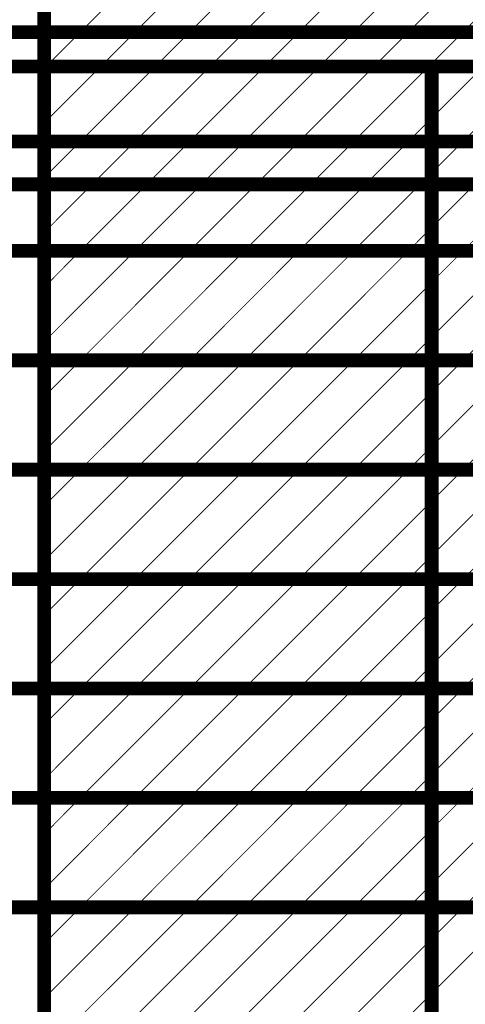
# Model space of a CAD drawing. Header units: inches. Extents: x -6 to 11.2, y -2.2 to 8.3.
# Tile 9 of 256: x -1.339 to -0.855, y -0.555 to 0.514. Entities that reach past the tile are written whole.
import ezdxf

# ---------------------------------------------------------------- set-up
doc = ezdxf.new("R2010")
doc.units = ezdxf.units.IN
doc.header["$MEASUREMENT"] = 0
doc.layers.add('Drill Drawing', color=1, linetype='Continuous')
doc.layers.add('Notes', color=56, linetype='Continuous')

msp = doc.modelspace()

# ---------------------------------------------------------------- linework, layer by layer
at = {"layer": 'Drill Drawing'}
for points in [[(-5.5772, 0.4635, 0.015, 0.015, 0), (-0.3454, 0.4635, 0.015, 0.015, 0)], [(-0.8912, -1.5837, 0.015, 0.015, 0), (-0.8912, 0.4635, 0.015, 0.015, 0)], [(-5.5772, 0.3356, 0.015, 0.015, 0), (-0.3454, 0.3356, 0.015, 0.015, 0)]]:
    msp.add_lwpolyline(points, format="xyseb", dxfattribs=at)
msp.add_lwpolyline([(-0.8949, 0.4635, 0.0075, 0.0075, 1), (-0.8874, 0.4635, 0.0075, 0.0075, 1)], format="xyseb", close=True, dxfattribs=at)
at = {"layer": 'Notes'}
for points in [[(-1.3123, -1.5184, 0.015, 0.015, 0), (-1.3123, 1.0948, 0.015, 0.015, 0)], [(-1.2729, 0.5009, 0.001, 0.001, 0), (-1.1541, 0.6197, 0.001, 0.001, 0)], [(-1.2135, 0.5009, 0.001, 0.001, 0), (-1.0947, 0.6197, 0.001, 0.001, 0)], [(-1.1541, 0.5009, 0.001, 0.001, 0), (-1.0353, 0.6197, 0.001, 0.001, 0)], [(-1.0947, 0.5009, 0.001, 0.001, 0), (-0.9759, 0.6197, 0.001, 0.001, 0)], [(-1.0353, 0.5009, 0.001, 0.001, 0), (-0.9165, 0.6197, 0.001, 0.001, 0)], [(-0.9759, 0.5009, 0.001, 0.001, 0), (-0.8571, 0.6197, 0.001, 0.001, 0)], [(-0.9165, 0.5009, 0.001, 0.001, 0), (-0.7977, 0.6197, 0.001, 0.001, 0)], [(-0.8571, 0.5009, 0.001, 0.001, 0), (-0.7383, 0.6197, 0.001, 0.001, 0)], [(-1.8766, 0.5009, 0.015, 0.015, 0), (-1.3123, 0.5009, 0.015, 0.015, 0)], [(-1.3123, 0.5009, 0.015, 0.015, 0), (-0.2038, 0.5009, 0.015, 0.015, 0)], [(-1.3123, 0.402, 0.001, 0.001, 0), (-1.2135, 0.5009, 0.001, 0.001, 0)], [(-1.3123, 0.4614, 0.001, 0.001, 0), (-1.2729, 0.5009, 0.001, 0.001, 0)], [(-1.2729, 0.3821, 0.001, 0.001, 0), (-1.1541, 0.5009, 0.001, 0.001, 0)], [(-1.2135, 0.3821, 0.001, 0.001, 0), (-1.0947, 0.5009, 0.001, 0.001, 0)], [(-1.1541, 0.3821, 0.001, 0.001, 0), (-1.0353, 0.5009, 0.001, 0.001, 0)], [(-1.0947, 0.3821, 0.001, 0.001, 0), (-0.9759, 0.5009, 0.001, 0.001, 0)], [(-1.0353, 0.3821, 0.001, 0.001, 0), (-0.9165, 0.5009, 0.001, 0.001, 0)], [(-0.9759, 0.3821, 0.001, 0.001, 0), (-0.8571, 0.5009, 0.001, 0.001, 0)], [(-0.9165, 0.3821, 0.001, 0.001, 0), (-0.7977, 0.5009, 0.001, 0.001, 0)], [(-0.8571, 0.3821, 0.001, 0.001, 0), (-0.7383, 0.5009, 0.001, 0.001, 0)], [(-1.8766, 0.3821, 0.015, 0.015, 0), (-1.3123, 0.3821, 0.015, 0.015, 0)], [(-1.3123, 0.3821, 0.015, 0.015, 0), (-0.2038, 0.3821, 0.015, 0.015, 0)], [(-1.3123, 0.2832, 0.001, 0.001, 0), (-1.2135, 0.3821, 0.001, 0.001, 0)], [(-1.3123, 0.3426, 0.001, 0.001, 0), (-1.2729, 0.3821, 0.001, 0.001, 0)], [(-1.2729, 0.2633, 0.001, 0.001, 0), (-1.1541, 0.3821, 0.001, 0.001, 0)], [(-1.2135, 0.2633, 0.001, 0.001, 0), (-1.0947, 0.3821, 0.001, 0.001, 0)], [(-1.1541, 0.2633, 0.001, 0.001, 0), (-1.0353, 0.3821, 0.001, 0.001, 0)], [(-1.0947, 0.2633, 0.001, 0.001, 0), (-0.9759, 0.3821, 0.001, 0.001, 0)], [(-1.0353, 0.2633, 0.001, 0.001, 0), (-0.9165, 0.3821, 0.001, 0.001, 0)], [(-0.9759, 0.2633, 0.001, 0.001, 0), (-0.8571, 0.3821, 0.001, 0.001, 0)], [(-0.9165, 0.2633, 0.001, 0.001, 0), (-0.7977, 0.3821, 0.001, 0.001, 0)], [(-0.8571, 0.2633, 0.001, 0.001, 0), (-0.7383, 0.3821, 0.001, 0.001, 0)], [(-1.8766, 0.2633, 0.015, 0.015, 0), (-1.3123, 0.2633, 0.015, 0.015, 0)], [(-1.3123, 0.2633, 0.015, 0.015, 0), (-0.2038, 0.2633, 0.015, 0.015, 0)], [(-1.3123, 0.1645, 0.001, 0.001, 0), (-1.2135, 0.2633, 0.001, 0.001, 0)], [(-1.3123, 0.2238, 0.001, 0.001, 0), (-1.2729, 0.2633, 0.001, 0.001, 0)], [(-1.2729, 0.1445, 0.001, 0.001, 0), (-1.1541, 0.2633, 0.001, 0.001, 0)], [(-1.2135, 0.1445, 0.001, 0.001, 0), (-1.0947, 0.2633, 0.001, 0.001, 0)], [(-1.1541, 0.1445, 0.001, 0.001, 0), (-1.0353, 0.2633, 0.001, 0.001, 0)], [(-1.0947, 0.1445, 0.001, 0.001, 0), (-0.9759, 0.2633, 0.001, 0.001, 0)], [(-1.0353, 0.1445, 0.001, 0.001, 0), (-0.9165, 0.2633, 0.001, 0.001, 0)], [(-0.9759, 0.1445, 0.001, 0.001, 0), (-0.8571, 0.2633, 0.001, 0.001, 0)], [(-0.9165, 0.1445, 0.001, 0.001, 0), (-0.7977, 0.2633, 0.001, 0.001, 0)], [(-0.8571, 0.1445, 0.001, 0.001, 0), (-0.7383, 0.2633, 0.001, 0.001, 0)], [(-1.8766, 0.1445, 0.015, 0.015, 0), (-1.3123, 0.1445, 0.015, 0.015, 0)], [(-1.3123, 0.1445, 0.015, 0.015, 0), (-0.2038, 0.1445, 0.015, 0.015, 0)], [(-1.3123, 0.0457, 0.001, 0.001, 0), (-1.2135, 0.1445, 0.001, 0.001, 0)], [(-1.3123, 0.1051, 0.001, 0.001, 0), (-1.2729, 0.1445, 0.001, 0.001, 0)], [(-1.2729, 0.0258, 0.001, 0.001, 0), (-1.1541, 0.1445, 0.001, 0.001, 0)], [(-1.2135, 0.0258, 0.001, 0.001, 0), (-1.0947, 0.1445, 0.001, 0.001, 0)], [(-1.1541, 0.0258, 0.001, 0.001, 0), (-1.0353, 0.1445, 0.001, 0.001, 0)], [(-1.0947, 0.0258, 0.001, 0.001, 0), (-0.9759, 0.1445, 0.001, 0.001, 0)], [(-1.0353, 0.0258, 0.001, 0.001, 0), (-0.9165, 0.1445, 0.001, 0.001, 0)], [(-0.9759, 0.0258, 0.001, 0.001, 0), (-0.8571, 0.1445, 0.001, 0.001, 0)], [(-0.9165, 0.0258, 0.001, 0.001, 0), (-0.7977, 0.1445, 0.001, 0.001, 0)], [(-0.8571, 0.0258, 0.001, 0.001, 0), (-0.7383, 0.1445, 0.001, 0.001, 0)], [(-1.8766, 0.0258, 0.015, 0.015, 0), (-1.3123, 0.0258, 0.015, 0.015, 0)], [(-1.3123, 0.0258, 0.015, 0.015, 0), (-0.2038, 0.0258, 0.015, 0.015, 0)], [(-1.3123, -0.0731, 0.001, 0.001, 0), (-1.2135, 0.0258, 0.001, 0.001, 0)], [(-1.3123, -0.0137, 0.001, 0.001, 0), (-1.2729, 0.0258, 0.001, 0.001, 0)], [(-1.2729, -0.093, 0.001, 0.001, 0), (-1.1541, 0.0258, 0.001, 0.001, 0)], [(-1.2135, -0.093, 0.001, 0.001, 0), (-1.0947, 0.0258, 0.001, 0.001, 0)], [(-1.1541, -0.093, 0.001, 0.001, 0), (-1.0353, 0.0258, 0.001, 0.001, 0)], [(-1.0947, -0.093, 0.001, 0.001, 0), (-0.9759, 0.0258, 0.001, 0.001, 0)], [(-1.0353, -0.093, 0.001, 0.001, 0), (-0.9165, 0.0258, 0.001, 0.001, 0)], [(-0.9759, -0.093, 0.001, 0.001, 0), (-0.8571, 0.0258, 0.001, 0.001, 0)], [(-0.9165, -0.093, 0.001, 0.001, 0), (-0.7977, 0.0258, 0.001, 0.001, 0)], [(-0.8571, -0.093, 0.001, 0.001, 0), (-0.7383, 0.0258, 0.001, 0.001, 0)], [(-1.8766, -0.093, 0.015, 0.015, 0), (-1.3123, -0.093, 0.015, 0.015, 0)], [(-1.3123, -0.093, 0.015, 0.015, 0), (-0.2038, -0.093, 0.015, 0.015, 0)], [(-1.3123, -0.1919, 0.001, 0.001, 0), (-1.2135, -0.093, 0.001, 0.001, 0)], [(-1.3123, -0.1325, 0.001, 0.001, 0), (-1.2729, -0.093, 0.001, 0.001, 0)], [(-1.2729, -0.2118, 0.001, 0.001, 0), (-1.1541, -0.093, 0.001, 0.001, 0)], [(-1.2135, -0.2118, 0.001, 0.001, 0), (-1.0947, -0.093, 0.001, 0.001, 0)], [(-1.1541, -0.2118, 0.001, 0.001, 0), (-1.0353, -0.093, 0.001, 0.001, 0)], [(-1.0947, -0.2118, 0.001, 0.001, 0), (-0.9759, -0.093, 0.001, 0.001, 0)], [(-1.0353, -0.2118, 0.001, 0.001, 0), (-0.9165, -0.093, 0.001, 0.001, 0)], [(-0.9759, -0.2118, 0.001, 0.001, 0), (-0.8571, -0.093, 0.001, 0.001, 0)], [(-0.9165, -0.2118, 0.001, 0.001, 0), (-0.7977, -0.093, 0.001, 0.001, 0)], [(-0.8571, -0.2118, 0.001, 0.001, 0), (-0.7383, -0.093, 0.001, 0.001, 0)], [(-1.8766, -0.2118, 0.015, 0.015, 0), (-1.3123, -0.2118, 0.015, 0.015, 0)], [(-1.3123, -0.2118, 0.015, 0.015, 0), (-0.2038, -0.2118, 0.015, 0.015, 0)], [(-1.3123, -0.3107, 0.001, 0.001, 0), (-1.2135, -0.2118, 0.001, 0.001, 0)], [(-1.3123, -0.2513, 0.001, 0.001, 0), (-1.2729, -0.2118, 0.001, 0.001, 0)], [(-1.2729, -0.3306, 0.001, 0.001, 0), (-1.1541, -0.2118, 0.001, 0.001, 0)], [(-1.2135, -0.3306, 0.001, 0.001, 0), (-1.0947, -0.2118, 0.001, 0.001, 0)], [(-1.1541, -0.3306, 0.001, 0.001, 0), (-1.0353, -0.2118, 0.001, 0.001, 0)], [(-1.0947, -0.3306, 0.001, 0.001, 0), (-0.9759, -0.2118, 0.001, 0.001, 0)], [(-1.0353, -0.3306, 0.001, 0.001, 0), (-0.9165, -0.2118, 0.001, 0.001, 0)], [(-0.9759, -0.3306, 0.001, 0.001, 0), (-0.8571, -0.2118, 0.001, 0.001, 0)], [(-0.9165, -0.3306, 0.001, 0.001, 0), (-0.7977, -0.2118, 0.001, 0.001, 0)], [(-0.8571, -0.3306, 0.001, 0.001, 0), (-0.7383, -0.2118, 0.001, 0.001, 0)], [(-1.8766, -0.3306, 0.015, 0.015, 0), (-1.3123, -0.3306, 0.015, 0.015, 0)], [(-1.3123, -0.3306, 0.015, 0.015, 0), (-0.2038, -0.3306, 0.015, 0.015, 0)], [(-1.3123, -0.4295, 0.001, 0.001, 0), (-1.2135, -0.3306, 0.001, 0.001, 0)], [(-1.3123, -0.3701, 0.001, 0.001, 0), (-1.2729, -0.3306, 0.001, 0.001, 0)], [(-1.2729, -0.4494, 0.001, 0.001, 0), (-1.1541, -0.3306, 0.001, 0.001, 0)], [(-1.2135, -0.4494, 0.001, 0.001, 0), (-1.0947, -0.3306, 0.001, 0.001, 0)], [(-1.1541, -0.4494, 0.001, 0.001, 0), (-1.0353, -0.3306, 0.001, 0.001, 0)], [(-1.0947, -0.4494, 0.001, 0.001, 0), (-0.9759, -0.3306, 0.001, 0.001, 0)], [(-1.0353, -0.4494, 0.001, 0.001, 0), (-0.9165, -0.3306, 0.001, 0.001, 0)], [(-0.9759, -0.4494, 0.001, 0.001, 0), (-0.8571, -0.3306, 0.001, 0.001, 0)], [(-0.9165, -0.4494, 0.001, 0.001, 0), (-0.7977, -0.3306, 0.001, 0.001, 0)], [(-0.8571, -0.4494, 0.001, 0.001, 0), (-0.7383, -0.3306, 0.001, 0.001, 0)], [(-1.8766, -0.4494, 0.015, 0.015, 0), (-1.3123, -0.4494, 0.015, 0.015, 0)], [(-1.3123, -0.4494, 0.015, 0.015, 0), (-0.2038, -0.4494, 0.015, 0.015, 0)], [(-1.3123, -0.5482, 0.001, 0.001, 0), (-1.2135, -0.4494, 0.001, 0.001, 0)], [(-1.3123, -0.4888, 0.001, 0.001, 0), (-1.2729, -0.4494, 0.001, 0.001, 0)], [(-1.2729, -0.5681, 0.001, 0.001, 0), (-1.1541, -0.4494, 0.001, 0.001, 0)], [(-1.2135, -0.5681, 0.001, 0.001, 0), (-1.0947, -0.4494, 0.001, 0.001, 0)], [(-1.1541, -0.5681, 0.001, 0.001, 0), (-1.0353, -0.4494, 0.001, 0.001, 0)], [(-1.0947, -0.5681, 0.001, 0.001, 0), (-0.9759, -0.4494, 0.001, 0.001, 0)], [(-1.0353, -0.5681, 0.001, 0.001, 0), (-0.9165, -0.4494, 0.001, 0.001, 0)], [(-0.9759, -0.5681, 0.001, 0.001, 0), (-0.8571, -0.4494, 0.001, 0.001, 0)], [(-0.9165, -0.5681, 0.001, 0.001, 0), (-0.7977, -0.4494, 0.001, 0.001, 0)]]:
    msp.add_lwpolyline(points, format="xyseb", dxfattribs=at)
for points in [[(-1.3161, 0.5009, 0.0075, 0.0075, 1), (-1.3086, 0.5009, 0.0075, 0.0075, 1)], [(-1.3161, 0.5009, 0.0075, 0.0075, 1), (-1.3086, 0.5009, 0.0075, 0.0075, 1)], [(-1.2731, 0.5009, 0.0005, 0.0005, 1), (-1.2726, 0.5009, 0.0005, 0.0005, 1)], [(-1.2731, 0.5009, 0.0005, 0.0005, 1), (-1.2726, 0.5009, 0.0005, 0.0005, 1)], [(-1.2137, 0.5009, 0.0005, 0.0005, 1), (-1.2132, 0.5009, 0.0005, 0.0005, 1)], [(-1.2137, 0.5009, 0.0005, 0.0005, 1), (-1.2132, 0.5009, 0.0005, 0.0005, 1)], [(-1.1543, 0.5009, 0.0005, 0.0005, 1), (-1.1538, 0.5009, 0.0005, 0.0005, 1)], [(-1.1543, 0.5009, 0.0005, 0.0005, 1), (-1.1538, 0.5009, 0.0005, 0.0005, 1)], [(-1.0949, 0.5009, 0.0005, 0.0005, 1), (-1.0944, 0.5009, 0.0005, 0.0005, 1)], [(-1.0949, 0.5009, 0.0005, 0.0005, 1), (-1.0944, 0.5009, 0.0005, 0.0005, 1)], [(-1.0356, 0.5009, 0.0005, 0.0005, 1), (-1.0351, 0.5009, 0.0005, 0.0005, 1)], [(-1.0356, 0.5009, 0.0005, 0.0005, 1), (-1.0351, 0.5009, 0.0005, 0.0005, 1)], [(-0.9762, 0.5009, 0.0005, 0.0005, 1), (-0.9757, 0.5009, 0.0005, 0.0005, 1)], [(-0.9762, 0.5009, 0.0005, 0.0005, 1), (-0.9757, 0.5009, 0.0005, 0.0005, 1)], [(-0.9168, 0.5009, 0.0005, 0.0005, 1), (-0.9163, 0.5009, 0.0005, 0.0005, 1)], [(-0.9168, 0.5009, 0.0005, 0.0005, 1), (-0.9163, 0.5009, 0.0005, 0.0005, 1)], [(-0.8574, 0.5009, 0.0005, 0.0005, 1), (-0.8569, 0.5009, 0.0005, 0.0005, 1)], [(-0.8574, 0.5009, 0.0005, 0.0005, 1), (-0.8569, 0.5009, 0.0005, 0.0005, 1)], [(-1.3126, 0.4614, 0.0005, 0.0005, 1), (-1.3121, 0.4614, 0.0005, 0.0005, 1)], [(-1.3126, 0.402, 0.0005, 0.0005, 1), (-1.3121, 0.402, 0.0005, 0.0005, 1)], [(-1.3161, 0.3821, 0.0075, 0.0075, 1), (-1.3086, 0.3821, 0.0075, 0.0075, 1)], [(-1.3161, 0.3821, 0.0075, 0.0075, 1), (-1.3086, 0.3821, 0.0075, 0.0075, 1)], [(-1.2731, 0.3821, 0.0005, 0.0005, 1), (-1.2726, 0.3821, 0.0005, 0.0005, 1)], [(-1.2731, 0.3821, 0.0005, 0.0005, 1), (-1.2726, 0.3821, 0.0005, 0.0005, 1)], [(-1.2137, 0.3821, 0.0005, 0.0005, 1), (-1.2132, 0.3821, 0.0005, 0.0005, 1)], [(-1.2137, 0.3821, 0.0005, 0.0005, 1), (-1.2132, 0.3821, 0.0005, 0.0005, 1)], [(-1.1543, 0.3821, 0.0005, 0.0005, 1), (-1.1538, 0.3821, 0.0005, 0.0005, 1)], [(-1.1543, 0.3821, 0.0005, 0.0005, 1), (-1.1538, 0.3821, 0.0005, 0.0005, 1)], [(-1.0949, 0.3821, 0.0005, 0.0005, 1), (-1.0944, 0.3821, 0.0005, 0.0005, 1)], [(-1.0949, 0.3821, 0.0005, 0.0005, 1), (-1.0944, 0.3821, 0.0005, 0.0005, 1)], [(-1.0356, 0.3821, 0.0005, 0.0005, 1), (-1.0351, 0.3821, 0.0005, 0.0005, 1)], [(-1.0356, 0.3821, 0.0005, 0.0005, 1), (-1.0351, 0.3821, 0.0005, 0.0005, 1)], [(-0.9762, 0.3821, 0.0005, 0.0005, 1), (-0.9757, 0.3821, 0.0005, 0.0005, 1)], [(-0.9762, 0.3821, 0.0005, 0.0005, 1), (-0.9757, 0.3821, 0.0005, 0.0005, 1)], [(-0.9168, 0.3821, 0.0005, 0.0005, 1), (-0.9163, 0.3821, 0.0005, 0.0005, 1)], [(-0.9168, 0.3821, 0.0005, 0.0005, 1), (-0.9163, 0.3821, 0.0005, 0.0005, 1)], [(-0.8574, 0.3821, 0.0005, 0.0005, 1), (-0.8569, 0.3821, 0.0005, 0.0005, 1)], [(-0.8574, 0.3821, 0.0005, 0.0005, 1), (-0.8569, 0.3821, 0.0005, 0.0005, 1)], [(-1.3126, 0.3426, 0.0005, 0.0005, 1), (-1.3121, 0.3426, 0.0005, 0.0005, 1)], [(-1.3126, 0.2832, 0.0005, 0.0005, 1), (-1.3121, 0.2832, 0.0005, 0.0005, 1)], [(-1.3161, 0.2633, 0.0075, 0.0075, 1), (-1.3086, 0.2633, 0.0075, 0.0075, 1)], [(-1.3161, 0.2633, 0.0075, 0.0075, 1), (-1.3086, 0.2633, 0.0075, 0.0075, 1)], [(-1.2731, 0.2633, 0.0005, 0.0005, 1), (-1.2726, 0.2633, 0.0005, 0.0005, 1)], [(-1.2731, 0.2633, 0.0005, 0.0005, 1), (-1.2726, 0.2633, 0.0005, 0.0005, 1)], [(-1.2137, 0.2633, 0.0005, 0.0005, 1), (-1.2132, 0.2633, 0.0005, 0.0005, 1)], [(-1.2137, 0.2633, 0.0005, 0.0005, 1), (-1.2132, 0.2633, 0.0005, 0.0005, 1)], [(-1.1543, 0.2633, 0.0005, 0.0005, 1), (-1.1538, 0.2633, 0.0005, 0.0005, 1)], [(-1.1543, 0.2633, 0.0005, 0.0005, 1), (-1.1538, 0.2633, 0.0005, 0.0005, 1)], [(-1.0949, 0.2633, 0.0005, 0.0005, 1), (-1.0944, 0.2633, 0.0005, 0.0005, 1)], [(-1.0949, 0.2633, 0.0005, 0.0005, 1), (-1.0944, 0.2633, 0.0005, 0.0005, 1)], [(-1.0356, 0.2633, 0.0005, 0.0005, 1), (-1.0351, 0.2633, 0.0005, 0.0005, 1)], [(-1.0356, 0.2633, 0.0005, 0.0005, 1), (-1.0351, 0.2633, 0.0005, 0.0005, 1)], [(-0.9762, 0.2633, 0.0005, 0.0005, 1), (-0.9757, 0.2633, 0.0005, 0.0005, 1)], [(-0.9762, 0.2633, 0.0005, 0.0005, 1), (-0.9757, 0.2633, 0.0005, 0.0005, 1)], [(-0.9168, 0.2633, 0.0005, 0.0005, 1), (-0.9163, 0.2633, 0.0005, 0.0005, 1)], [(-0.9168, 0.2633, 0.0005, 0.0005, 1), (-0.9163, 0.2633, 0.0005, 0.0005, 1)], [(-0.8574, 0.2633, 0.0005, 0.0005, 1), (-0.8569, 0.2633, 0.0005, 0.0005, 1)], [(-0.8574, 0.2633, 0.0005, 0.0005, 1), (-0.8569, 0.2633, 0.0005, 0.0005, 1)], [(-1.3126, 0.2238, 0.0005, 0.0005, 1), (-1.3121, 0.2238, 0.0005, 0.0005, 1)], [(-1.3126, 0.1645, 0.0005, 0.0005, 1), (-1.3121, 0.1645, 0.0005, 0.0005, 1)], [(-1.3161, 0.1445, 0.0075, 0.0075, 1), (-1.3086, 0.1445, 0.0075, 0.0075, 1)], [(-1.3161, 0.1445, 0.0075, 0.0075, 1), (-1.3086, 0.1445, 0.0075, 0.0075, 1)], [(-1.2731, 0.1445, 0.0005, 0.0005, 1), (-1.2726, 0.1445, 0.0005, 0.0005, 1)], [(-1.2731, 0.1445, 0.0005, 0.0005, 1), (-1.2726, 0.1445, 0.0005, 0.0005, 1)], [(-1.2137, 0.1445, 0.0005, 0.0005, 1), (-1.2132, 0.1445, 0.0005, 0.0005, 1)], [(-1.2137, 0.1445, 0.0005, 0.0005, 1), (-1.2132, 0.1445, 0.0005, 0.0005, 1)], [(-1.1543, 0.1445, 0.0005, 0.0005, 1), (-1.1538, 0.1445, 0.0005, 0.0005, 1)], [(-1.1543, 0.1445, 0.0005, 0.0005, 1), (-1.1538, 0.1445, 0.0005, 0.0005, 1)], [(-1.0949, 0.1445, 0.0005, 0.0005, 1), (-1.0944, 0.1445, 0.0005, 0.0005, 1)], [(-1.0949, 0.1445, 0.0005, 0.0005, 1), (-1.0944, 0.1445, 0.0005, 0.0005, 1)], [(-1.0356, 0.1445, 0.0005, 0.0005, 1), (-1.0351, 0.1445, 0.0005, 0.0005, 1)], [(-1.0356, 0.1445, 0.0005, 0.0005, 1), (-1.0351, 0.1445, 0.0005, 0.0005, 1)], [(-0.9762, 0.1445, 0.0005, 0.0005, 1), (-0.9757, 0.1445, 0.0005, 0.0005, 1)], [(-0.9762, 0.1445, 0.0005, 0.0005, 1), (-0.9757, 0.1445, 0.0005, 0.0005, 1)], [(-0.9168, 0.1445, 0.0005, 0.0005, 1), (-0.9163, 0.1445, 0.0005, 0.0005, 1)], [(-0.9168, 0.1445, 0.0005, 0.0005, 1), (-0.9163, 0.1445, 0.0005, 0.0005, 1)], [(-0.8574, 0.1445, 0.0005, 0.0005, 1), (-0.8569, 0.1445, 0.0005, 0.0005, 1)], [(-0.8574, 0.1445, 0.0005, 0.0005, 1), (-0.8569, 0.1445, 0.0005, 0.0005, 1)], [(-1.3126, 0.1051, 0.0005, 0.0005, 1), (-1.3121, 0.1051, 0.0005, 0.0005, 1)], [(-1.3126, 0.0457, 0.0005, 0.0005, 1), (-1.3121, 0.0457, 0.0005, 0.0005, 1)], [(-1.3161, 0.0258, 0.0075, 0.0075, 1), (-1.3086, 0.0258, 0.0075, 0.0075, 1)], [(-1.3161, 0.0258, 0.0075, 0.0075, 1), (-1.3086, 0.0258, 0.0075, 0.0075, 1)], [(-1.2731, 0.0258, 0.0005, 0.0005, 1), (-1.2726, 0.0258, 0.0005, 0.0005, 1)], [(-1.2731, 0.0258, 0.0005, 0.0005, 1), (-1.2726, 0.0258, 0.0005, 0.0005, 1)], [(-1.2137, 0.0258, 0.0005, 0.0005, 1), (-1.2132, 0.0258, 0.0005, 0.0005, 1)], [(-1.2137, 0.0258, 0.0005, 0.0005, 1), (-1.2132, 0.0258, 0.0005, 0.0005, 1)], [(-1.1543, 0.0258, 0.0005, 0.0005, 1), (-1.1538, 0.0258, 0.0005, 0.0005, 1)], [(-1.1543, 0.0258, 0.0005, 0.0005, 1), (-1.1538, 0.0258, 0.0005, 0.0005, 1)], [(-1.0949, 0.0258, 0.0005, 0.0005, 1), (-1.0944, 0.0258, 0.0005, 0.0005, 1)], [(-1.0949, 0.0258, 0.0005, 0.0005, 1), (-1.0944, 0.0258, 0.0005, 0.0005, 1)], [(-1.0356, 0.0258, 0.0005, 0.0005, 1), (-1.0351, 0.0258, 0.0005, 0.0005, 1)], [(-1.0356, 0.0258, 0.0005, 0.0005, 1), (-1.0351, 0.0258, 0.0005, 0.0005, 1)], [(-0.9762, 0.0258, 0.0005, 0.0005, 1), (-0.9757, 0.0258, 0.0005, 0.0005, 1)], [(-0.9762, 0.0258, 0.0005, 0.0005, 1), (-0.9757, 0.0258, 0.0005, 0.0005, 1)], [(-0.9168, 0.0258, 0.0005, 0.0005, 1), (-0.9163, 0.0258, 0.0005, 0.0005, 1)], [(-0.9168, 0.0258, 0.0005, 0.0005, 1), (-0.9163, 0.0258, 0.0005, 0.0005, 1)], [(-0.8574, 0.0258, 0.0005, 0.0005, 1), (-0.8569, 0.0258, 0.0005, 0.0005, 1)], [(-0.8574, 0.0258, 0.0005, 0.0005, 1), (-0.8569, 0.0258, 0.0005, 0.0005, 1)], [(-1.3126, -0.0137, 0.0005, 0.0005, 1), (-1.3121, -0.0137, 0.0005, 0.0005, 1)], [(-1.3126, -0.0731, 0.0005, 0.0005, 1), (-1.3121, -0.0731, 0.0005, 0.0005, 1)], [(-1.3161, -0.093, 0.0075, 0.0075, 1), (-1.3086, -0.093, 0.0075, 0.0075, 1)], [(-1.3161, -0.093, 0.0075, 0.0075, 1), (-1.3086, -0.093, 0.0075, 0.0075, 1)], [(-1.2731, -0.093, 0.0005, 0.0005, 1), (-1.2726, -0.093, 0.0005, 0.0005, 1)], [(-1.2731, -0.093, 0.0005, 0.0005, 1), (-1.2726, -0.093, 0.0005, 0.0005, 1)], [(-1.2137, -0.093, 0.0005, 0.0005, 1), (-1.2132, -0.093, 0.0005, 0.0005, 1)], [(-1.2137, -0.093, 0.0005, 0.0005, 1), (-1.2132, -0.093, 0.0005, 0.0005, 1)], [(-1.1543, -0.093, 0.0005, 0.0005, 1), (-1.1538, -0.093, 0.0005, 0.0005, 1)], [(-1.1543, -0.093, 0.0005, 0.0005, 1), (-1.1538, -0.093, 0.0005, 0.0005, 1)], [(-1.0949, -0.093, 0.0005, 0.0005, 1), (-1.0944, -0.093, 0.0005, 0.0005, 1)], [(-1.0949, -0.093, 0.0005, 0.0005, 1), (-1.0944, -0.093, 0.0005, 0.0005, 1)], [(-1.0356, -0.093, 0.0005, 0.0005, 1), (-1.0351, -0.093, 0.0005, 0.0005, 1)], [(-1.0356, -0.093, 0.0005, 0.0005, 1), (-1.0351, -0.093, 0.0005, 0.0005, 1)], [(-0.9762, -0.093, 0.0005, 0.0005, 1), (-0.9757, -0.093, 0.0005, 0.0005, 1)], [(-0.9762, -0.093, 0.0005, 0.0005, 1), (-0.9757, -0.093, 0.0005, 0.0005, 1)], [(-0.9168, -0.093, 0.0005, 0.0005, 1), (-0.9163, -0.093, 0.0005, 0.0005, 1)], [(-0.9168, -0.093, 0.0005, 0.0005, 1), (-0.9163, -0.093, 0.0005, 0.0005, 1)], [(-0.8574, -0.093, 0.0005, 0.0005, 1), (-0.8569, -0.093, 0.0005, 0.0005, 1)], [(-0.8574, -0.093, 0.0005, 0.0005, 1), (-0.8569, -0.093, 0.0005, 0.0005, 1)], [(-1.3126, -0.1325, 0.0005, 0.0005, 1), (-1.3121, -0.1325, 0.0005, 0.0005, 1)], [(-1.3126, -0.1919, 0.0005, 0.0005, 1), (-1.3121, -0.1919, 0.0005, 0.0005, 1)], [(-1.3161, -0.2118, 0.0075, 0.0075, 1), (-1.3086, -0.2118, 0.0075, 0.0075, 1)], [(-1.3161, -0.2118, 0.0075, 0.0075, 1), (-1.3086, -0.2118, 0.0075, 0.0075, 1)], [(-1.2731, -0.2118, 0.0005, 0.0005, 1), (-1.2726, -0.2118, 0.0005, 0.0005, 1)], [(-1.2731, -0.2118, 0.0005, 0.0005, 1), (-1.2726, -0.2118, 0.0005, 0.0005, 1)], [(-1.2137, -0.2118, 0.0005, 0.0005, 1), (-1.2132, -0.2118, 0.0005, 0.0005, 1)], [(-1.2137, -0.2118, 0.0005, 0.0005, 1), (-1.2132, -0.2118, 0.0005, 0.0005, 1)], [(-1.1543, -0.2118, 0.0005, 0.0005, 1), (-1.1538, -0.2118, 0.0005, 0.0005, 1)], [(-1.1543, -0.2118, 0.0005, 0.0005, 1), (-1.1538, -0.2118, 0.0005, 0.0005, 1)], [(-1.0949, -0.2118, 0.0005, 0.0005, 1), (-1.0944, -0.2118, 0.0005, 0.0005, 1)], [(-1.0949, -0.2118, 0.0005, 0.0005, 1), (-1.0944, -0.2118, 0.0005, 0.0005, 1)], [(-1.0356, -0.2118, 0.0005, 0.0005, 1), (-1.0351, -0.2118, 0.0005, 0.0005, 1)], [(-1.0356, -0.2118, 0.0005, 0.0005, 1), (-1.0351, -0.2118, 0.0005, 0.0005, 1)], [(-0.9762, -0.2118, 0.0005, 0.0005, 1), (-0.9757, -0.2118, 0.0005, 0.0005, 1)], [(-0.9762, -0.2118, 0.0005, 0.0005, 1), (-0.9757, -0.2118, 0.0005, 0.0005, 1)], [(-0.9168, -0.2118, 0.0005, 0.0005, 1), (-0.9163, -0.2118, 0.0005, 0.0005, 1)], [(-0.9168, -0.2118, 0.0005, 0.0005, 1), (-0.9163, -0.2118, 0.0005, 0.0005, 1)], [(-0.8574, -0.2118, 0.0005, 0.0005, 1), (-0.8569, -0.2118, 0.0005, 0.0005, 1)], [(-0.8574, -0.2118, 0.0005, 0.0005, 1), (-0.8569, -0.2118, 0.0005, 0.0005, 1)], [(-1.3126, -0.2513, 0.0005, 0.0005, 1), (-1.3121, -0.2513, 0.0005, 0.0005, 1)], [(-1.3126, -0.3107, 0.0005, 0.0005, 1), (-1.3121, -0.3107, 0.0005, 0.0005, 1)], [(-1.3161, -0.3306, 0.0075, 0.0075, 1), (-1.3086, -0.3306, 0.0075, 0.0075, 1)], [(-1.3161, -0.3306, 0.0075, 0.0075, 1), (-1.3086, -0.3306, 0.0075, 0.0075, 1)], [(-1.2731, -0.3306, 0.0005, 0.0005, 1), (-1.2726, -0.3306, 0.0005, 0.0005, 1)], [(-1.2731, -0.3306, 0.0005, 0.0005, 1), (-1.2726, -0.3306, 0.0005, 0.0005, 1)], [(-1.2137, -0.3306, 0.0005, 0.0005, 1), (-1.2132, -0.3306, 0.0005, 0.0005, 1)], [(-1.2137, -0.3306, 0.0005, 0.0005, 1), (-1.2132, -0.3306, 0.0005, 0.0005, 1)], [(-1.1543, -0.3306, 0.0005, 0.0005, 1), (-1.1538, -0.3306, 0.0005, 0.0005, 1)], [(-1.1543, -0.3306, 0.0005, 0.0005, 1), (-1.1538, -0.3306, 0.0005, 0.0005, 1)], [(-1.0949, -0.3306, 0.0005, 0.0005, 1), (-1.0944, -0.3306, 0.0005, 0.0005, 1)], [(-1.0949, -0.3306, 0.0005, 0.0005, 1), (-1.0944, -0.3306, 0.0005, 0.0005, 1)], [(-1.0356, -0.3306, 0.0005, 0.0005, 1), (-1.0351, -0.3306, 0.0005, 0.0005, 1)], [(-1.0356, -0.3306, 0.0005, 0.0005, 1), (-1.0351, -0.3306, 0.0005, 0.0005, 1)], [(-0.9762, -0.3306, 0.0005, 0.0005, 1), (-0.9757, -0.3306, 0.0005, 0.0005, 1)], [(-0.9762, -0.3306, 0.0005, 0.0005, 1), (-0.9757, -0.3306, 0.0005, 0.0005, 1)], [(-0.9168, -0.3306, 0.0005, 0.0005, 1), (-0.9163, -0.3306, 0.0005, 0.0005, 1)], [(-0.9168, -0.3306, 0.0005, 0.0005, 1), (-0.9163, -0.3306, 0.0005, 0.0005, 1)], [(-0.8574, -0.3306, 0.0005, 0.0005, 1), (-0.8569, -0.3306, 0.0005, 0.0005, 1)], [(-0.8574, -0.3306, 0.0005, 0.0005, 1), (-0.8569, -0.3306, 0.0005, 0.0005, 1)], [(-1.3126, -0.3701, 0.0005, 0.0005, 1), (-1.3121, -0.3701, 0.0005, 0.0005, 1)], [(-1.3126, -0.4295, 0.0005, 0.0005, 1), (-1.3121, -0.4295, 0.0005, 0.0005, 1)], [(-1.3161, -0.4494, 0.0075, 0.0075, 1), (-1.3086, -0.4494, 0.0075, 0.0075, 1)], [(-1.3161, -0.4494, 0.0075, 0.0075, 1), (-1.3086, -0.4494, 0.0075, 0.0075, 1)], [(-1.2731, -0.4494, 0.0005, 0.0005, 1), (-1.2726, -0.4494, 0.0005, 0.0005, 1)], [(-1.2731, -0.4494, 0.0005, 0.0005, 1), (-1.2726, -0.4494, 0.0005, 0.0005, 1)], [(-1.2137, -0.4494, 0.0005, 0.0005, 1), (-1.2132, -0.4494, 0.0005, 0.0005, 1)], [(-1.2137, -0.4494, 0.0005, 0.0005, 1), (-1.2132, -0.4494, 0.0005, 0.0005, 1)], [(-1.1543, -0.4494, 0.0005, 0.0005, 1), (-1.1538, -0.4494, 0.0005, 0.0005, 1)], [(-1.1543, -0.4494, 0.0005, 0.0005, 1), (-1.1538, -0.4494, 0.0005, 0.0005, 1)], [(-1.0949, -0.4494, 0.0005, 0.0005, 1), (-1.0944, -0.4494, 0.0005, 0.0005, 1)], [(-1.0949, -0.4494, 0.0005, 0.0005, 1), (-1.0944, -0.4494, 0.0005, 0.0005, 1)], [(-1.0356, -0.4494, 0.0005, 0.0005, 1), (-1.0351, -0.4494, 0.0005, 0.0005, 1)], [(-1.0356, -0.4494, 0.0005, 0.0005, 1), (-1.0351, -0.4494, 0.0005, 0.0005, 1)], [(-0.9762, -0.4494, 0.0005, 0.0005, 1), (-0.9757, -0.4494, 0.0005, 0.0005, 1)], [(-0.9762, -0.4494, 0.0005, 0.0005, 1), (-0.9757, -0.4494, 0.0005, 0.0005, 1)], [(-0.9168, -0.4494, 0.0005, 0.0005, 1), (-0.9163, -0.4494, 0.0005, 0.0005, 1)], [(-0.9168, -0.4494, 0.0005, 0.0005, 1), (-0.9163, -0.4494, 0.0005, 0.0005, 1)], [(-0.8574, -0.4494, 0.0005, 0.0005, 1), (-0.8569, -0.4494, 0.0005, 0.0005, 1)], [(-0.8574, -0.4494, 0.0005, 0.0005, 1), (-0.8569, -0.4494, 0.0005, 0.0005, 1)], [(-1.3126, -0.4888, 0.0005, 0.0005, 1), (-1.3121, -0.4888, 0.0005, 0.0005, 1)], [(-1.3126, -0.5482, 0.0005, 0.0005, 1), (-1.3121, -0.5482, 0.0005, 0.0005, 1)]]:
    msp.add_lwpolyline(points, format="xyseb", close=True, dxfattribs=at)

doc.saveas('drawing.dxf')
